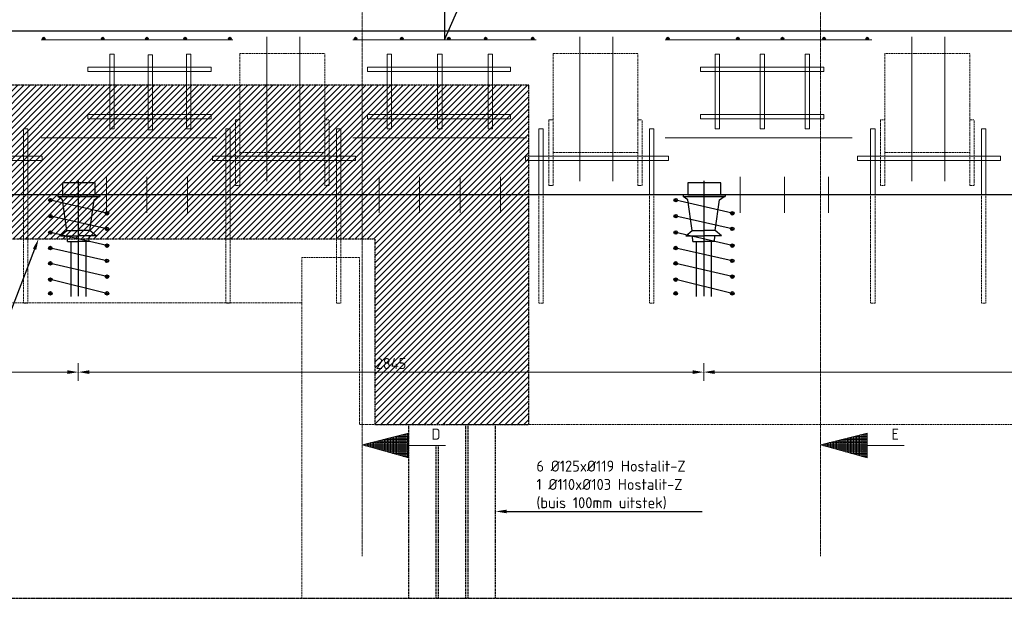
# Model space of a CAD drawing. Header units: millimetres. Extents: x -8028558 to 327273, y -63352 to 83293.
# Tile 17 of 195: x -29004 to -24524, y 4742 to 7377. Entities that reach past the tile are written whole.
import ezdxf
from ezdxf import colors
from ezdxf.entities.mleader import LeaderData, LeaderLine
from ezdxf.math import Vec2, Vec3

# ---------------------------------------------------------------- set-up
doc = ezdxf.new("R2010")
doc.units = ezdxf.units.MM
doc.linetypes.add('NLCS-HIDDEN', pattern=[4, 2, -2])
doc.linetypes.add('XX-AFBREEK', pattern=[7, 4, -1, 1, -1])
for name, color, linetype, lineweight in [('B-CO-BC-AANGRENZENDE CONSTRUCTIE_STAAL-A', 253, 'Continuous', 18), ('B-CO-BC-AFBREEKLIJN-G', 7, 'XX-AFBREEK', 18), ('B-CO-BC-AFBREEKLIJN-GD', 7, 'XX-AFBREEK', 25), ('B-CO-BC-AFBREEKLIJN-GN', 7, 'NLCS-HIDDEN', 13), ('B-CO-BC-BETONVORM-GD', 90, 'Continuous', 25), ('B-CO-BC-BETONVORM-M', 7, 'Continuous', 18), ('B-CO-BC-BETONVORM_GEWAPEND-T70', 210, 'Continuous', 70), ('B-CO-BC-VOORSPANNING-GD', 200, 'Continuous', 25), ('B-CO-BC-WAPENING-G', 170, 'Continuous', 18), ('B-CO-BC-WAPENING-GD', 130, 'Continuous', 25), ('B-CO-BC-WAPENING-GN', 150, 'NLCS-HIDDEN', 13), ('B-CO-BC-WAPENING_HOOFDWAPENING-G', 170, 'Continuous', 18), ('B-CO-KL-OVERIG_MANTELBUIS - CENTREERLIJN-GD', 8, 'NLCS-HIDDEN', 25), ('N-CO-BC-WAPENING_LOOPLIJN-G', 10, 'Continuous', 18), ('X-XX-AL-VERWIJZING-T25', 7, 'Continuous', 25)]:
    doc.layers.add(name, color=color, linetype=linetype, lineweight=lineweight)
doc.layers.add('B-CO-BC-KABELGOOT-A', color=253, linetype='Continuous', lineweight=25, transparency=0.6)
doc.styles.add('NLCS-ISO-MM20-T25', font='NLCS-ISO.ttf', dxfattribs={"height": 50})
doc.dimstyles.new('NLCS-MM20-T25-PIJL_L0_H0', dxfattribs={"dimscale": 20, "dimtxt": 2.5, "dimasz": 2.5, "dimexe": 2, "dimexo": 2, "dimgap": 0.7, "dimtad": 1, "dimdec": 0, "dimzin": 0, "dimdsep": 46, "dimtxsty": 'NLCS-ISO-MM20-T25', "dimcen": 0, "dimdle": 2, "dimclrd": 256, "dimclre": 256, "dimclrt": 256, "dimadec": 0, "dimazin": 0, "dimtfac": 1, "dimtdec": 3, "dimtofl": 0, "dimtmove": 0, "dimatfit": 3, "dimfxl": 2, "dimfxlon": 1, "dimtfillclr": 256, "dimtolj": 1, "dimtzin": 0, "dimlwd": -1, "dimlwe": -1, "dimarcsym": 0})
pattern_1 = [(45, (0, 0), (-2.8284271, 2.8284271), []), (45, (0, 2.4284), (-2.8284271, 2.8284271), []), (45, (0, 2.5284), (-2.8284271, 2.8284271), []), (45, (0, 2.6284), (-2.8284271, 2.8284271), [])]

# ---------------------------------------------------------------- blocks, each defined once
blk = doc.blocks.new('*D117')
at = {"layer": 'B-CO-BC-BETONVORM-M', "transparency": 16777216}
for p, q in [((-30736.7, 5812.2), (-30736.7, 5732.2)), ((-28736.8, 5812.2), (-28736.8, 5732.2)), ((-30686.7, 5772.2), (-28786.8, 5772.2))]:
    blk.add_line(p, q, dxfattribs=at)
for points in [[(-30686.7, 5780.5), (-30686.7, 5763.8), (-30736.7, 5772.2)], [(-28786.8, 5780.5), (-28786.8, 5763.8), (-28736.8, 5772.2)]]:
    blk.add_solid(points, dxfattribs=at)
at = {"layer": 'B-CO-BC-BETONVORM-M', "transparency": 16777216, "insert": (-29736.8, 5811.2), "char_height": 50, "attachment_point": 5, "style": 'NLCS-ISO-MM20-T25'}
blk.add_mtext('\\A1;2000', dxfattribs=at)
blk = doc.blocks.new('*D79')
at = {"layer": 'B-CO-BC-BETONVORM-M', "transparency": 16777216}
for p, q in [((-28736.8, 5812.2), (-28736.8, 5732.2)), ((-25891.8, 5812.2), (-25891.8, 5732.2)), ((-28686.8, 5772.2), (-25941.8, 5772.2))]:
    blk.add_line(p, q, dxfattribs=at)
for points in [[(-28686.8, 5780.5), (-28686.8, 5763.8), (-28736.8, 5772.2)], [(-25941.8, 5780.5), (-25941.8, 5763.8), (-25891.8, 5772.2)]]:
    blk.add_solid(points, dxfattribs=at)
at = {"layer": 'B-CO-BC-BETONVORM-M', "transparency": 16777216, "insert": (-27314.3, 5811.2), "char_height": 50, "attachment_point": 5, "style": 'NLCS-ISO-MM20-T25'}
blk.add_mtext('\\A1;2845', dxfattribs=at)
blk = doc.blocks.new('*D336')
at = {"layer": 'B-CO-BC-BETONVORM-M', "transparency": 16777216}
for p, q in [((-25891.8, 5812.2), (-25891.8, 5732.2)), ((-21141.8, 5812.2), (-21141.8, 5732.2)), ((-25841.8, 5772.2), (-21191.8, 5772.2))]:
    blk.add_line(p, q, dxfattribs=at)
for points in [[(-25841.8, 5780.5), (-25841.8, 5763.8), (-25891.8, 5772.2)], [(-21191.8, 5780.5), (-21191.8, 5763.8), (-21141.8, 5772.2)]]:
    blk.add_solid(points, dxfattribs=at)
at = {"layer": 'B-CO-BC-BETONVORM-M', "transparency": 16777216, "insert": (-23516.8, 5811.2), "char_height": 50, "attachment_point": 5, "style": 'NLCS-ISO-MM20-T25'}
blk.add_mtext('\\A1;4750', dxfattribs=at)

msp = doc.modelspace()

# ---------------------------------------------------------------- hatches: boundary and pattern name
at = {"layer": 'B-CO-BC-AANGRENZENDE CONSTRUCTIE_STAAL-A'}
h = msp.add_hatch(dxfattribs=at)
h.set_pattern_fill('ACO-STAAL', color=256, pattern_type=2)
h.set_pattern_definition(pattern_1)
h.paths.add_polyline_path([(-28888.3, 7290.4, -1), (-28900.3, 7290.4, -1)])
h = msp.add_hatch(dxfattribs=at)
h.set_pattern_fill('ACO-STAAL', color=256, pattern_type=2)
h.set_pattern_definition(pattern_1)
h.paths.add_polyline_path([(-28619.8, 7290.4, -1), (-28631.8, 7290.4, -1)])
h = msp.add_hatch(dxfattribs=at)
h.set_pattern_fill('ACO-STAAL', color=256, pattern_type=2)
h.set_pattern_definition(pattern_1)
h.paths.add_polyline_path([(-28418.6, 7290.4, -1), (-28430.6, 7290.4, -1)])
h = msp.add_hatch(dxfattribs=at)
h.set_pattern_fill('ACO-STAAL', color=256, pattern_type=2)
h.set_pattern_definition(pattern_1)
h.paths.add_polyline_path([(-28244.4, 7290.4, -1), (-28256.4, 7290.4, -1)])
h = msp.add_hatch(dxfattribs=at)
h.set_pattern_fill('ACO-STAAL', color=256, pattern_type=2)
h.set_pattern_definition(pattern_1)
h.paths.add_polyline_path([(-28041.5, 7290.4, -1), (-28053.5, 7290.4, -1)])
h = msp.add_hatch(dxfattribs=at)
h.set_pattern_fill('ACO-STAAL', color=256, pattern_type=2)
h.set_pattern_definition(pattern_1)
h.paths.add_polyline_path([(-27469.1, 7290.4, -1), (-27481.1, 7290.4, -1)])
h = msp.add_hatch(dxfattribs=at)
h.set_pattern_fill('ACO-STAAL', color=256, pattern_type=2)
h.set_pattern_definition(pattern_1)
h.paths.add_polyline_path([(-27258.8, 7290.4, -1), (-27270.8, 7290.4, -1)])
h = msp.add_hatch(dxfattribs=at)
h.set_pattern_fill('ACO-STAAL', color=256, pattern_type=2)
h.set_pattern_definition(pattern_1)
h.paths.add_polyline_path([(-27044.8, 7290.4, -1), (-27056.8, 7290.4, -1)])
h = msp.add_hatch(dxfattribs=at)
h.set_pattern_fill('ACO-STAAL', color=256, pattern_type=2)
h.set_pattern_definition(pattern_1)
h.paths.add_polyline_path([(-26877.6, 7290.4, -1), (-26889.6, 7290.4, -1)])
h = msp.add_hatch(dxfattribs=at)
h.set_pattern_fill('ACO-STAAL', color=256, pattern_type=2)
h.set_pattern_definition(pattern_1)
h.paths.add_polyline_path([(-26663.6, 7290.4, -1), (-26675.6, 7290.4, -1)])
h = msp.add_hatch(dxfattribs=at)
h.set_pattern_fill('ACO-STAAL', color=256, pattern_type=2)
h.set_pattern_definition(pattern_1)
h.paths.add_polyline_path([(-26048.5, 7290.4, -1), (-26060.5, 7290.4, -1)])
h = msp.add_hatch(dxfattribs=at)
h.set_pattern_fill('ACO-STAAL', color=256, pattern_type=2)
h.set_pattern_definition(pattern_1)
h.paths.add_polyline_path([(-25730.4, 7290.4, -1), (-25742.4, 7290.4, -1)])
h = msp.add_hatch(dxfattribs=at)
h.set_pattern_fill('ACO-STAAL', color=256, pattern_type=2)
h.set_pattern_definition(pattern_1)
h.paths.add_polyline_path([(-25527.6, 7290.4, -1), (-25539.6, 7290.4, -1)])
h = msp.add_hatch(dxfattribs=at)
h.set_pattern_fill('ACO-STAAL', color=256, pattern_type=2)
h.set_pattern_definition(pattern_1)
h.paths.add_polyline_path([(-25338.3, 7290.4, -1), (-25350.3, 7290.4, -1)])
h = msp.add_hatch(dxfattribs=at)
h.set_pattern_fill('ACO-STAAL', color=256, pattern_type=2)
h.set_pattern_definition(pattern_1)
h.paths.add_polyline_path([(-25141.5, 7290.4, -1), (-25153.5, 7290.4, -1)])
at = {"layer": 'N-CO-BC-WAPENING_LOOPLIJN-G', "ltscale": 500, "true_color": 0x636466}
h = msp.add_hatch(dxfattribs=at)
h.set_pattern_fill('ANGLE', color=251)
h.set_pattern_definition([(0, (-1695795.6315, -159709.213), (0, 6.985), [5.08, -1.905]), (90, (-1695795.6315, -159709.213), (-6.985, 4e-16), [5.08, -1.905])])
h.paths.add_polyline_path([(-27234, 5381.4), (-27234, 5494), (-27445.4, 5441.2), (-27445.4, 5440.9)])
h = msp.add_hatch(dxfattribs=at)
h.set_pattern_fill('ANGLE', color=251)
h.set_pattern_definition([(0, (-1693710.158, -159709.213), (0, 6.985), [5.08, -1.905]), (90, (-1693710.158, -159709.213), (-6.985, 4e-16), [5.08, -1.905])])
h.paths.add_polyline_path([(-25148.6, 5381.4), (-25148.6, 5494), (-25360, 5441.2), (-25360, 5440.9)])

# ---------------------------------------------------------------- linework, layer by layer
at = {"layer": 'B-CO-BC-AFBREEKLIJN-G', "flags": 128}
for points in [[(-27446, 4934.6), (-27445.4, 9350)], [(-25360.5, 4934.6), (-25360, 9350)]]:
    msp.add_lwpolyline(points, dxfattribs=at)
at = {"layer": 'B-CO-BC-AFBREEKLIJN-GD', "flags": 128}
msp.add_lwpolyline([(-30856.7, 4742.3), (-9796.7, 4742.3)], dxfattribs=at)
at = {"layer": 'B-CO-BC-AFBREEKLIJN-GN', "flags": 128}
for points in [[(-27719.3, 6088.2), (-27719.3, 6294.2)], [(-27719.3, 6294.2), (-27458, 6294.2)], [(-27458, 6294.2), (-27458, 5533.5)], [(-30736.7, 6088.2), (-27719.3, 6088.2)], [(-27719.3, 6088.2), (-27719.3, 4742.3)], [(-27458, 5533.5), (-13088.4, 5533.5)]]:
    msp.add_lwpolyline(points, dxfattribs=at)
at = {"layer": 'B-CO-BC-BETONVORM-GD', "ltscale": 500, "flags": 128}
msp.add_lwpolyline([(-30736.7, 6579.1), (-30736.7, 7326.4), (-9846.7, 7326.4), (-9846.7, 4742.3)], dxfattribs=at)
at = {"layer": 'B-CO-BC-BETONVORM-GD', "flags": 128}
msp.add_lwpolyline([(-9846.7, 6579.1), (-30756.7, 6579.1), (-30756.7, 4742.3)], dxfattribs=at)
at = {"layer": 'B-CO-BC-VOORSPANNING-GD', "ltscale": 500, "flags": 128}
for points in [[(-28659.4, 6634.1), (-28809.4, 6634.1)], [(-28809.4, 6634.1), (-28809.4, 6579.1)], [(-28659.4, 6579.1), (-28659.4, 6634.1)], [(-25814.4, 6634.1), (-25964.4, 6634.1)], [(-25964.4, 6634.1), (-25964.4, 6579.1)], [(-25814.4, 6579.1), (-25814.4, 6634.1)], [(-28863.9, 6554.8), (-28871.9, 6554.8)], [(-28871.9, 6554.8), (-28855.9, 6554.8)], [(-28863.9, 6546.8), (-28863.9, 6562.8)], [(-28809.4, 6579.1), (-28829.4, 6579.1)], [(-28829.4, 6579.1), (-28829.4, 6571.1)], [(-28809.4, 6579.1), (-28659.4, 6579.1)], [(-28659.4, 6579.1), (-28639.4, 6579.1)], [(-28639.4, 6579.1), (-28639.4, 6571.1)], [(-26018.9, 6554.8), (-26026.9, 6554.8)], [(-26026.9, 6554.8), (-26010.9, 6554.8)], [(-26018.9, 6546.8), (-26018.9, 6562.8)], [(-25964.4, 6579.1), (-25984.4, 6579.1)], [(-25984.4, 6579.1), (-25984.4, 6571.1)], [(-25964.4, 6579.1), (-25814.4, 6579.1)], [(-25814.4, 6579.1), (-25794.4, 6579.1)], [(-25794.4, 6579.1), (-25794.4, 6571.1)], [(-28606.6, 6495.2), (-28614.6, 6495.2)], [(-28614.6, 6495.2), (-28598.6, 6495.2)], [(-28606.6, 6487.2), (-28606.6, 6503.2)], [(-25761.6, 6495.2), (-25769.6, 6495.2)], [(-25769.6, 6495.2), (-25753.6, 6495.2)], [(-25761.6, 6487.2), (-25761.6, 6503.2)], [(-28863.9, 6481.9), (-28871.9, 6481.9)], [(-28871.9, 6481.9), (-28855.9, 6481.9)], [(-28863.9, 6473.9), (-28863.9, 6489.9)], [(-26018.9, 6481.9), (-26026.9, 6481.9)], [(-26026.9, 6481.9), (-26010.9, 6481.9)], [(-26018.9, 6473.9), (-26018.9, 6489.9)], [(-28863.9, 6407.9), (-28871.9, 6407.9)], [(-28871.9, 6407.9), (-28855.9, 6407.9)], [(-28863.9, 6399.9), (-28863.9, 6415.9)], [(-28606.6, 6424.6), (-28614.6, 6424.6)], [(-28614.6, 6424.6), (-28598.6, 6424.6)], [(-28606.6, 6416.6), (-28606.6, 6432.6)], [(-26018.9, 6407.9), (-26026.9, 6407.9)], [(-26026.9, 6407.9), (-26010.9, 6407.9)], [(-26018.9, 6399.9), (-26018.9, 6415.9)], [(-25761.6, 6424.6), (-25769.6, 6424.6)], [(-25769.6, 6424.6), (-25753.6, 6424.6)], [(-25761.6, 6416.6), (-25761.6, 6432.6)], [(-28863.9, 6337.2), (-28871.9, 6337.2)], [(-28871.9, 6337.2), (-28855.9, 6337.2)], [(-28863.9, 6329.2), (-28863.9, 6345.2)], [(-28606.6, 6348.3), (-28614.6, 6348.3)], [(-28614.6, 6348.3), (-28598.6, 6348.3)], [(-28606.6, 6340.3), (-28606.6, 6356.3)], [(-26018.9, 6337.2), (-26026.9, 6337.2)], [(-26026.9, 6337.2), (-26010.9, 6337.2)], [(-26018.9, 6329.2), (-26018.9, 6345.2)], [(-25761.6, 6348.3), (-25769.6, 6348.3)], [(-25769.6, 6348.3), (-25753.6, 6348.3)], [(-25761.6, 6340.3), (-25761.6, 6356.3)], [(-28863.9, 6259.1), (-28863.9, 6275.1)], [(-28606.6, 6278.8), (-28614.6, 6278.8)], [(-28614.6, 6278.8), (-28598.6, 6278.8)], [(-28606.6, 6270.8), (-28606.6, 6286.8)], [(-26018.9, 6259.1), (-26018.9, 6275.1)], [(-25761.6, 6278.8), (-25769.6, 6278.8)], [(-25769.6, 6278.8), (-25753.6, 6278.8)], [(-25761.6, 6270.8), (-25761.6, 6286.8)], [(-28863.9, 6267.1), (-28871.9, 6267.1)], [(-28871.9, 6267.1), (-28855.9, 6267.1)], [(-26018.9, 6267.1), (-26026.9, 6267.1)], [(-26026.9, 6267.1), (-26010.9, 6267.1)], [(-28863.9, 6193.1), (-28871.9, 6193.1)], [(-28871.9, 6193.1), (-28855.9, 6193.1)], [(-28863.9, 6185.1), (-28863.9, 6201.1)], [(-28606.6, 6207), (-28614.6, 6207)], [(-28614.6, 6207), (-28598.6, 6207)], [(-28606.6, 6199), (-28606.6, 6215)], [(-26018.9, 6193.1), (-26026.9, 6193.1)], [(-26026.9, 6193.1), (-26010.9, 6193.1)], [(-26018.9, 6185.1), (-26018.9, 6201.1)], [(-25761.6, 6207), (-25769.6, 6207)], [(-25769.6, 6207), (-25753.6, 6207)], [(-25761.6, 6199), (-25761.6, 6215)], [(-28863.9, 6122.7), (-28863.9, 6138.7)], [(-28606.6, 6122.7), (-28606.6, 6138.7)], [(-26018.9, 6122.7), (-26018.9, 6138.7)], [(-25761.6, 6122.7), (-25761.6, 6138.7)], [(-28863.9, 6130.7), (-28871.9, 6130.7)], [(-28871.9, 6130.7), (-28855.9, 6130.7)], [(-28606.6, 6130.7), (-28614.6, 6130.7)], [(-28614.6, 6130.7), (-28598.6, 6130.7)], [(-26018.9, 6130.7), (-26026.9, 6130.7)], [(-26026.9, 6130.7), (-26010.9, 6130.7)], [(-25761.6, 6130.7), (-25769.6, 6130.7)], [(-25769.6, 6130.7), (-25753.6, 6130.7)]]:
    msp.add_lwpolyline(points, dxfattribs=at)
at = {"layer": 'B-CO-BC-VOORSPANNING-GD', "ltscale": 5, "flags": 128}
for points in [[(-28736.8, 6643.4), (-28736.8, 6118.3)], [(-25891.8, 6643.4), (-25891.8, 6118.3)], [(-28606.6, 6495.2), (-28863.9, 6554.8)], [(-28829.4, 6571.1), (-28639.4, 6571.1)], [(-28808.8, 6556.8), (-28829.4, 6571.1)], [(-28789.4, 6417.4), (-28808.8, 6556.8)], [(-28684.2, 6417.4), (-28664.8, 6556.8)], [(-28664.8, 6556.8), (-28644.2, 6571.1)], [(-25761.6, 6495.2), (-26018.9, 6554.8)], [(-25984.4, 6571.1), (-25794.4, 6571.1)], [(-25963.8, 6556.8), (-25984.4, 6571.1)], [(-25944.4, 6417.4), (-25963.8, 6556.8)], [(-25839.2, 6417.4), (-25819.8, 6556.8)], [(-25819.8, 6556.8), (-25799.2, 6571.1)], [(-28606.6, 6424.6), (-28863.9, 6481.9)], [(-25761.6, 6424.6), (-26018.9, 6481.9)], [(-28606.6, 6348.3), (-28863.9, 6407.9)], [(-28817.4, 6392.5), (-28789.4, 6417.4)], [(-28656.2, 6392.5), (-28684.2, 6417.4)], [(-25761.6, 6348.3), (-26018.9, 6407.9)], [(-25972.4, 6392.5), (-25944.4, 6417.4)], [(-25811.2, 6392.5), (-25839.2, 6417.4)], [(-28785.6, 6367.5), (-28787, 6392.8)], [(-28770.9, 6367.7), (-28771.6, 6116.6)], [(-28702.7, 6367.7), (-28702, 6116.6)], [(-28688, 6367.5), (-28686.6, 6392.8)], [(-25940.6, 6367.5), (-25942, 6392.8)], [(-25925.9, 6367.7), (-25926.6, 6116.6)], [(-25857.7, 6367.7), (-25857, 6116.6)], [(-25843, 6367.5), (-25841.6, 6392.8)], [(-28606.6, 6278.8), (-28863.9, 6337.2)], [(-25761.6, 6278.8), (-26018.9, 6337.2)], [(-28606.6, 6207), (-28863.9, 6267.1)], [(-25761.6, 6207), (-26018.9, 6267.1)], [(-28606.6, 6130.7), (-28863.9, 6193.1)], [(-25761.6, 6130.7), (-26018.9, 6193.1)]]:
    msp.add_lwpolyline(points, dxfattribs=at)
at = {"layer": 'B-CO-BC-VOORSPANNING-GD', "flags": 128}
for points in [[(-28789.4, 6417.4), (-28736.8, 6417.4)], [(-28684.2, 6417.4), (-28736.8, 6417.4)], [(-25944.4, 6417.4), (-25891.8, 6417.4)], [(-25839.2, 6417.4), (-25891.8, 6417.4)], [(-28817.4, 6392.5), (-28736.8, 6392.5)], [(-28785.6, 6367.5), (-28736.8, 6367.5)], [(-28656.2, 6392.5), (-28736.8, 6392.5)], [(-28688, 6367.5), (-28736.8, 6367.5)], [(-25972.4, 6392.5), (-25891.8, 6392.5)], [(-25940.6, 6367.5), (-25891.8, 6367.5)], [(-25811.2, 6392.5), (-25891.8, 6392.5)], [(-25843, 6367.5), (-25891.8, 6367.5)]]:
    msp.add_lwpolyline(points, dxfattribs=at)
at = {"layer": 'B-CO-BC-VOORSPANNING-GD', "ltscale": 500}
for centre in [(-28863.9, 6554.8), (-26018.9, 6554.8), (-28606.6, 6495.2), (-25761.6, 6495.2), (-28863.9, 6481.9), (-26018.9, 6481.9), (-28863.9, 6407.9), (-28606.6, 6424.6), (-26018.9, 6407.9), (-25761.6, 6424.6), (-28863.9, 6337.2), (-28606.6, 6348.3), (-26018.9, 6337.2), (-25761.6, 6348.3), (-28863.9, 6267.1), (-28606.6, 6278.8), (-26018.9, 6267.1), (-25761.6, 6278.8), (-28863.9, 6193.1), (-28606.6, 6207), (-26018.9, 6193.1), (-25761.6, 6207), (-28863.9, 6130.7), (-28606.6, 6130.7), (-26018.9, 6130.7), (-25761.6, 6130.7)]:
    msp.add_circle(centre, 8, dxfattribs=at)
at = {"layer": 'B-CO-BC-WAPENING-G', "flags": 128}
for points in [[(-27234, 5437.7), (-27065.6, 5437.7)], [(-25148.6, 5437.7), (-24980.1, 5437.7)]]:
    msp.add_lwpolyline(points, dxfattribs=at)
at = {"layer": 'B-CO-BC-WAPENING-GD'}
for centre in [(-28894.3, 7290.4), (-28625.8, 7290.4), (-28424.6, 7290.4), (-28250.4, 7290.4), (-28047.5, 7290.4), (-27475.1, 7290.4), (-27264.8, 7290.4), (-27050.8, 7290.4), (-26883.6, 7290.4), (-26669.6, 7290.4), (-26054.5, 7290.4), (-25736.4, 7290.4), (-25533.6, 7290.4), (-25344.3, 7290.4), (-25147.5, 7290.4)]:
    msp.add_circle(centre, 6, dxfattribs=at)
at = {"layer": 'B-CO-BC-WAPENING-GN'}
for points in [[(-28001.4, 6771.3), (-27615.5, 6771.3), (-27615.5, 7222.5), (-28001.4, 7222.5)], [(-26576.9, 6771.3), (-26191, 6771.3), (-26191, 7222.5), (-26576.9, 7222.5)], [(-25067.3, 6771.3), (-24681.4, 6771.3), (-24681.4, 7222.5), (-25067.3, 7222.5)]]:
    msp.add_lwpolyline(points, close=True, dxfattribs=at)
at = {"layer": 'B-CO-BC-WAPENING-GN', "flags": 128}
for points in [[(-28021.4, 6771.3), (-28021.4, 6921.3)], [(-28021.4, 6921.3), (-28001.4, 6921.3)], [(-27615.5, 6921.3), (-27595.5, 6921.3)], [(-27595.5, 6621.3), (-27595.5, 6921.3)], [(-26596.9, 6771.3), (-26596.9, 6921.3)], [(-26596.9, 6921.3), (-26576.9, 6921.3)], [(-26191, 6921.3), (-26171, 6921.3)], [(-26171, 6621.3), (-26171, 6921.3)], [(-25087.3, 6771.3), (-25087.3, 6921.3)], [(-25087.3, 6921.3), (-25067.3, 6921.3)], [(-24681.4, 6921.3), (-24661.4, 6921.3)], [(-24661.4, 6621.3), (-24661.4, 6921.3)], [(-28021.4, 6771.3), (-28021.4, 6621.3)], [(-28001.4, 6621.3), (-28001.4, 6771.3)], [(-27615.5, 6771.3), (-27615.5, 6621.3)], [(-26596.9, 6771.3), (-26596.9, 6621.3)], [(-26576.9, 6621.3), (-26576.9, 6771.3)], [(-26191, 6771.3), (-26191, 6621.3)], [(-25087.3, 6771.3), (-25087.3, 6621.3)], [(-25067.3, 6621.3), (-25067.3, 6771.3)], [(-24681.4, 6771.3), (-24681.4, 6621.3)], [(-28021.4, 6621.3), (-28001.4, 6621.3)], [(-27615.5, 6621.3), (-27595.5, 6621.3)], [(-26596.9, 6621.3), (-26576.9, 6621.3)], [(-26191, 6621.3), (-26171, 6621.3)], [(-25087.3, 6621.3), (-25067.3, 6621.3)], [(-24681.4, 6621.3), (-24661.4, 6621.3)], [(-28986.9, 6085.4), (-28986.9, 6579.1)], [(-28966.9, 6579.1), (-28966.9, 6085.4)], [(-28066.2, 6085.4), (-28066.2, 6579.1)], [(-28046.2, 6579.1), (-28046.2, 6085.4)], [(-27562.4, 6085.4), (-27562.4, 6579.1)], [(-27542.4, 6579.1), (-27542.4, 6085.4)], [(-26641.7, 6085.4), (-26641.7, 6579.1)], [(-26621.7, 6579.1), (-26621.7, 6085.4)], [(-26137.8, 6085.4), (-26137.8, 6579.1)], [(-26117.8, 6579.1), (-26117.8, 6085.4)], [(-25132.2, 6085.4), (-25132.2, 6579.1)], [(-25112.2, 6579.1), (-25112.2, 6085.4)], [(-24628.3, 6085.4), (-24628.3, 6579.1)], [(-24608.3, 6579.1), (-24608.3, 6085.4)], [(-28966.9, 6085.4), (-28986.9, 6085.4)], [(-28046.2, 6085.4), (-28066.2, 6085.4)], [(-27542.4, 6085.4), (-27562.4, 6085.4)], [(-26621.7, 6085.4), (-26641.7, 6085.4)], [(-26117.8, 6085.4), (-26137.8, 6085.4)], [(-25112.2, 6085.4), (-25132.2, 6085.4)], [(-24608.3, 6085.4), (-24628.3, 6085.4)]]:
    msp.add_lwpolyline(points, dxfattribs=at)
at = {"layer": 'B-CO-BC-WAPENING_HOOFDWAPENING-G', "flags": 128}
for points in [[(-28906.4, 7284.4), (-28033.6, 7284.4)], [(-27879.3, 6828.3), (-27879.3, 7298.3)], [(-27729.3, 6824.5), (-27729.3, 7298.3)], [(-27487.2, 7284.4), (-26654.1, 7284.4)], [(-26454.7, 6828.3), (-26454.7, 7298.3)], [(-26304.8, 6824.5), (-26304.8, 7298.3)], [(-26066.6, 7284.4), (-25126.7, 7284.4)], [(-24945.2, 6828.3), (-24945.2, 7298.3)], [(-24795.3, 6824.5), (-24795.3, 7298.3)], [(-28906.4, 6838.9), (-28106.9, 6838.9)], [(-27879.3, 6828.3), (-27879.3, 6641)], [(-27729.3, 6824.5), (-27729.3, 6641)], [(-27487.2, 6838.9), (-26697.3, 6838.9)], [(-26454.7, 6828.3), (-26454.7, 6641)], [(-26304.8, 6824.5), (-26304.8, 6641)], [(-26066.6, 6838.9), (-25215.8, 6838.9)], [(-24945.2, 6828.3), (-24945.2, 6641)], [(-24795.3, 6824.5), (-24795.3, 6641)], [(-28608.7, 6496.9), (-28608.7, 6661.3)], [(-28424.5, 6496.9), (-28424.5, 6661.3)], [(-28240.4, 6496.9), (-28240.4, 6661.3)], [(-27368.3, 6496.9), (-27368.3, 6661.3)], [(-27184.1, 6496.9), (-27184.1, 6661.3)], [(-27000, 6496.9), (-27000, 6661.3)], [(-26815.8, 6496.9), (-26815.8, 6661.3)], [(-25725.6, 6496.9), (-25725.6, 6661.3)], [(-25524.4, 6496.9), (-25524.4, 6661.3)], [(-25323.3, 6496.9), (-25323.3, 6661.3)]]:
    msp.add_lwpolyline(points, dxfattribs=at)
at = {"layer": 'B-CO-BC-WAPENING_HOOFDWAPENING-G'}
for points in [[(-28574.1, 6880.4), (-28574.1, 7220.4), (-28594.1, 7220.4), (-28594.1, 6880.4)], [(-28399.1, 6876), (-28399.1, 7216), (-28419.1, 7216), (-28419.1, 6876)], [(-28224.2, 6880.4), (-28224.2, 7220.4), (-28244.2, 7220.4), (-28244.2, 6880.4)], [(-27312, 6880.4), (-27312, 7220.4), (-27332, 7220.4), (-27332, 6880.4)], [(-27082, 6880.4), (-27082, 7220.4), (-27102, 7220.4), (-27102, 6880.4)], [(-26852.1, 6880.4), (-26852.1, 7220.4), (-26872.1, 7220.4), (-26872.1, 6880.4)], [(-25819.9, 6880.4), (-25819.9, 7220.4), (-25839.9, 7220.4), (-25839.9, 6880.4)], [(-25615, 6880.4), (-25615, 7220.4), (-25635, 7220.4), (-25635, 6880.4)], [(-25410.1, 6880.4), (-25410.1, 7220.4), (-25430.1, 7220.4), (-25430.1, 6880.4)], [(-28133.1, 7160.3), (-28133.1, 7140.3), (-28693.1, 7140.3), (-28693.1, 7160.3)], [(-26771.3, 7140.3), (-26771.3, 7160.3), (-27421.3, 7160.3), (-27421.3, 7140.3)], [(-25345.6, 7160.3), (-25345.6, 7140.3), (-25905.6, 7140.3), (-25905.6, 7160.3)], [(-28133.1, 6944.6), (-28133.1, 6924.6), (-28693.1, 6924.6), (-28693.1, 6944.6)], [(-26771.3, 6924.6), (-26771.3, 6944.6), (-27421.3, 6944.6), (-27421.3, 6924.6)], [(-25345.6, 6944.6), (-25345.6, 6924.6), (-25905.6, 6924.6), (-25905.6, 6944.6)], [(-28900.8, 6735.3), (-28900.8, 6755.3), (-29550.8, 6755.3), (-29550.8, 6735.3)], [(-27476.2, 6735.3), (-27476.2, 6755.3), (-28126.2, 6755.3), (-28126.2, 6735.3)], [(-26051.7, 6735.3), (-26051.7, 6755.3), (-26701.7, 6755.3), (-26701.7, 6735.3)], [(-24542.1, 6735.3), (-24542.1, 6755.3), (-25192.1, 6755.3), (-25192.1, 6735.3)]]:
    msp.add_lwpolyline(points, close=True, dxfattribs=at)
for points in [[(-28986.9, 6579.1), (-28986.9, 6880.4), (-28966.9, 6880.4), (-28966.9, 6579.1)], [(-28066.2, 6579.1), (-28066.2, 6880.4), (-28046.2, 6880.4), (-28046.2, 6579.1)], [(-27562.4, 6579.1), (-27562.4, 6880.4), (-27542.4, 6880.4), (-27542.4, 6579.1)], [(-26641.7, 6579.1), (-26641.7, 6880.4), (-26621.7, 6880.4), (-26621.7, 6579.1)], [(-26137.8, 6579.1), (-26137.8, 6880.4), (-26117.8, 6880.4), (-26117.8, 6579.1)], [(-25132.2, 6579.1), (-25132.2, 6880.4), (-25112.2, 6880.4), (-25112.2, 6579.1)], [(-24628.3, 6579.1), (-24628.3, 6880.4), (-24608.3, 6880.4), (-24608.3, 6579.1)]]:
    msp.add_lwpolyline(points, dxfattribs=at)
at = {"layer": 'B-CO-KL-OVERIG_MANTELBUIS - CENTREERLIJN-GD', "flags": 128}
for points in [[(-27233.7, 4742.3), (-27233.7, 5533.5)], [(-27108.7, 4742.3), (-27108.7, 5533.5)], [(-27098.7, 4742.3), (-27098.7, 5533.5)], [(-26973.7, 4742.3), (-26973.7, 5533.5)], [(-26963.7, 4742.3), (-26963.7, 5533.5)], [(-26838.7, 4742.3), (-26838.7, 5533.5)]]:
    msp.add_lwpolyline(points, dxfattribs=at)
at = {"layer": 'N-CO-BC-WAPENING_LOOPLIJN-G', "ltscale": 500, "flags": 128}
for points in [[(-27446, 5441), (-27234, 5494)], [(-27234, 5494), (-27234, 5381.4)], [(-25360.5, 5441), (-25148.6, 5494)], [(-25148.6, 5494), (-25148.6, 5381.4)], [(-27234, 5381.4), (-27446, 5441)], [(-25148.6, 5381.4), (-25360.5, 5441)]]:
    msp.add_lwpolyline(points, dxfattribs=at)

# ---------------------------------------------------------------- texts
at = {"layer": 'B-CO-BC-BETONVORM_GEWAPEND-T70', "ltscale": 500, "insert": (-25003.4, 5514.7), "char_height": 50, "attachment_point": 3, "style": 'NLCS-ISO-MM20-T25'}
msp.add_mtext_dynamic_manual_height_columns('E', width=332.893, gutter_width=35, heights=[0], dxfattribs=at)

# ---------------------------------------------------------------- dimensions: what is measured, and where the dimension line sits
at = {"layer": 'B-CO-BC-BETONVORM-M'}
for base, p1, p2, picture, middle in [((-28736.8, 5772.2), (-30736.7, 6579.1), (-28736.8, 6579.1), '*D117', (-29736.8, 5811.2)), ((-25891.8, 5772.2), (-28736.8, 6579.1), (-25891.8, 6579.1), '*D79', (-27314.3, 5811.2)), ((-21141.8, 5772.2), (-25891.8, 6579.1), (-21141.8, 6579.1), '*D336', (-23516.8, 5811.2))]:
    dim = msp.add_linear_dim(base=base, p1=p1, p2=p2, dimstyle='NLCS-MM20-T25-PIJL_L0_H0', dxfattribs=at)
    dim.commit()
    dim.dimension.update_dxf_attribs({"geometry": picture, "text_midpoint": middle})

# ---------------------------------------------------------------- leaders
at = {"layer": 'X-XX-AL-VERWIJZING-T25'}
ml = msp.add_multileader_mtext('Standard', dxfattribs=at)
ml.set_content('2x24Ø12No6', color=256, style='NLCS-ISO-MM20-T25')
ml.set_leader_properties(color=256, linetype='ByLayer', lineweight=-1)
ml.build(insert=Vec2(0, 0))
ml.multileader.update_dxf_attribs({"text_left_attachment_type": 5, "text_right_attachment_type": 5, "dogleg_length": 50, "arrow_head_size": 50})
ctx = ml.context
ctx.base_point, ctx.char_height, ctx.arrow_head_size, ctx.landing_gap_size, ctx.plane_origin = Vec3(-26937.4, 7476.6), 50, 50, 18, Vec3(-27070.7, 7680.4)
ctx.left_attachment, ctx.right_attachment = 5, 5
notes = []
notes.append((ctx, [(0, (1, 1, 0), (-26987.4, 7476.6), (1, 0), 50, [(1, [(-27070.7, 7680.4), (-27070.7, 7284.4)], 0, [])])]))
ctx.mtext.insert, ctx.mtext.flow_direction = Vec3(-26919.4, 7536.6), 5
ml = msp.add_multileader_mtext('Standard', dxfattribs=at)
ml.set_content('6 Ø125xØ119 Hostalit-Z\\P1 Ø110xØ103 Hostalit-Z\\P(buis 100mm uitstek)', color=256, style='NLCS-ISO-MM20-T25')
ml.set_leader_properties(color=256, linetype='ByLayer', lineweight=-1)
ml.build(insert=Vec2(0, 0))
ml.multileader.update_dxf_attribs({"text_left_attachment_type": 5, "text_right_attachment_type": 5, "dogleg_length": 50, "arrow_head_size": 50})
ctx = ml.context
ctx.base_point, ctx.char_height, ctx.arrow_head_size, ctx.landing_gap_size, ctx.plane_origin = Vec3(-26670.6, 5137.5), 50, 50, 18, Vec3(-28132.2, 5207.5)
ctx.left_attachment, ctx.right_attachment = 5, 5
notes.append((ctx, [(0, (1, 1, 0), (-26720.6, 5137.5), (1, 0), 50, [(0, [(-26838.7, 5137.9)], 0, [])])]))
ctx.mtext.insert, ctx.mtext.width, ctx.mtext.flow_direction = Vec3(-26652.6, 5369.2), 13466.668, 5
for ctx, leaders in notes:
    for number, flags, end, landing, length, lines in leaders:
        leader = LeaderData()
        leader.index, (leader.has_last_leader_line, leader.has_dogleg_vector, leader.attachment_direction) = number, flags
        leader.last_leader_point, leader.dogleg_vector, leader.dogleg_length = Vec3(end), Vec3(landing), length
        for number, points, colour, breaks in lines:
            line = LeaderLine()
            line.index, line.vertices, line.color, line.breaks = number, Vec3.list(points), colors.encode_raw_color(colour), breaks
            leader.lines.append(line)
        ctx.leaders.append(leader)

# ---------------------------------------------------------------- next in the draw order: texts
at = {"layer": 'B-CO-BC-BETONVORM_GEWAPEND-T70', "ltscale": 500, "insert": (-27088.9, 5514.7), "char_height": 50, "attachment_point": 3, "style": 'NLCS-ISO-MM20-T25', "bg_fill": 3, "box_fill_scale": 1.5, "bg_fill_color": 256, "bg_fill_transparency": 0}
msp.add_mtext_dynamic_manual_height_columns('D', width=50, gutter_width=35, heights=[0], dxfattribs=at)

# ---------------------------------------------------------------- next in the draw order: hatches: boundary and pattern name
at = {"layer": 'B-CO-BC-KABELGOOT-A'}
h = msp.add_hatch(dxfattribs=at)
h.set_pattern_fill('ACO-BETON_GEWAPEND-SODMM', color=256, scale=10, pattern_type=2)
h.set_pattern_definition([(45, (0, 0), (-14.142136, 14.142136), [])])
h.paths.add_polyline_path([(-27387.9, 5533.5), (-26687.7, 5533.5), (-26687.7, 7078.5), (-29747.7, 7078.5), (-29747.7, 8385.7), (-30447.7, 8385.7), (-30447.7, 6378.5), (-27387.9, 6378.5)])

# ---------------------------------------------------------------- next in the draw order: linework, layer by layer
at = {"layer": 'B-CO-KL-OVERIG_MANTELBUIS - CENTREERLIJN-GD', "flags": 128}
msp.add_lwpolyline([(-27387.9, 5533.5), (-26687.7, 5533.5), (-26687.7, 7078.5), (-29747.7, 7078.5), (-29747.7, 8385.7), (-30447.7, 8385.7), (-30447.7, 6378.5), (-27387.9, 6378.5)], close=True, dxfattribs=at)

# ---------------------------------------------------------------- next in the draw order: leaders
at = {"layer": 'X-XX-AL-VERWIJZING-T25'}
ml = msp.add_multileader_mtext('Standard', dxfattribs=at)
ml.set_content('Dubbel kabelgoot', color=256, style='NLCS-ISO-MM20-T25')
ml.set_leader_properties(color=256, linetype='ByLayer', lineweight=-1)
ml.build(insert=Vec2(0, 0))
ml.multileader.update_dxf_attribs({"text_left_attachment_type": 5, "text_right_attachment_type": 5, "dogleg_length": 50, "arrow_head_size": 50})
ctx = ml.context
ctx.base_point, ctx.char_height, ctx.arrow_head_size, ctx.landing_gap_size, ctx.plane_origin = Vec3(-29689.2, 5935.7), 50, 50, 18, Vec3(-28917.8, 6378.5)
ctx.left_attachment, ctx.right_attachment = 5, 5
notes = []
notes.append((ctx, [(0, (1, 1, 0), (-29088.2, 5935.7), (-1, 0), 50, [(0, [(-28917.8, 6378.5)], 0, [])])]))
ctx.mtext.insert, ctx.mtext.flow_direction = Vec3(-29671.2, 6000.7), 5
ctx.mtext.has_bg_fill, ctx.mtext.bg_color, ctx.mtext.bg_scale_factor, ctx.mtext.bg_transparency, ctx.mtext.use_window_bg_color = 1, -1027028792, 1.5, 0, 1
for ctx, leaders in notes:
    for number, flags, end, landing, length, lines in leaders:
        leader = LeaderData()
        leader.index, (leader.has_last_leader_line, leader.has_dogleg_vector, leader.attachment_direction) = number, flags
        leader.last_leader_point, leader.dogleg_vector, leader.dogleg_length = Vec3(end), Vec3(landing), length
        for number, points, colour, breaks in lines:
            line = LeaderLine()
            line.index, line.vertices, line.color, line.breaks = number, Vec3.list(points), colors.encode_raw_color(colour), breaks
            leader.lines.append(line)
        ctx.leaders.append(leader)

doc.saveas('drawing.dxf')
